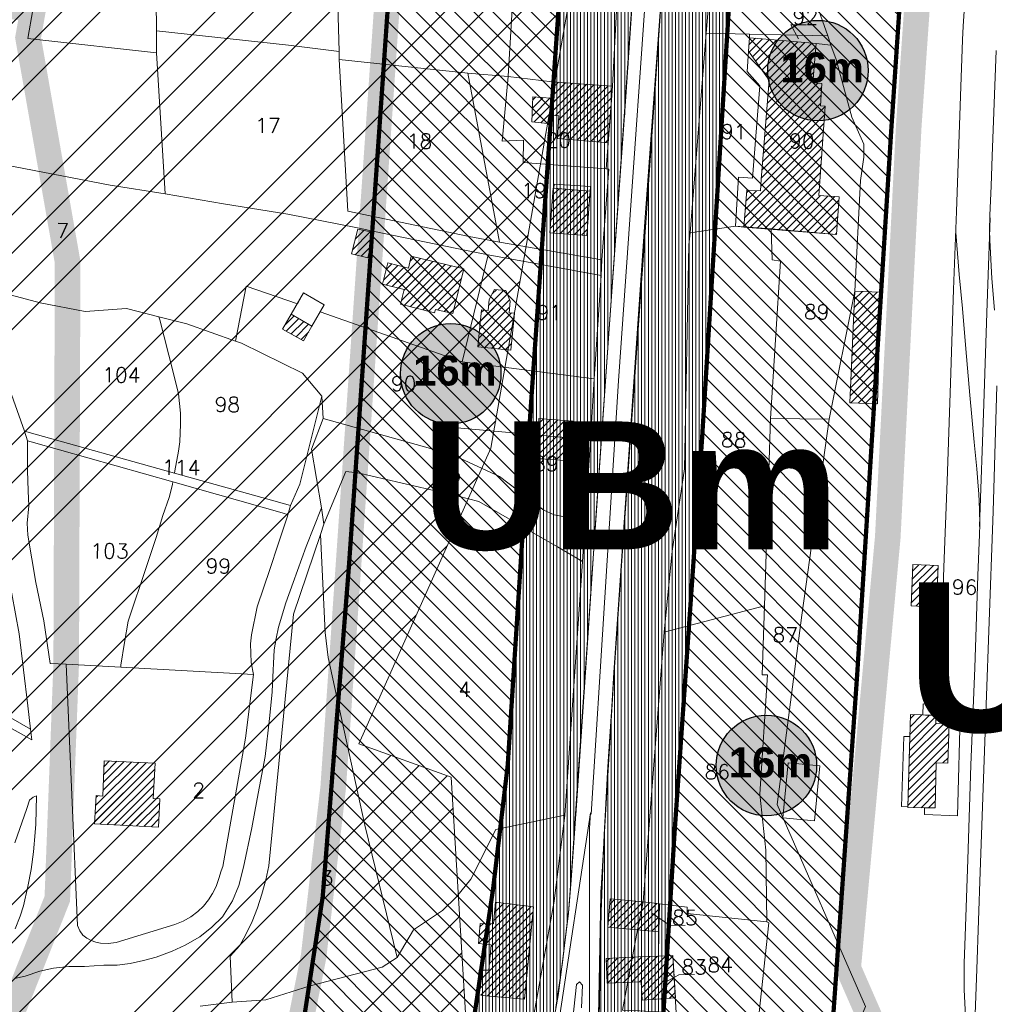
# Model space of a CAD drawing. Header units: metres. Extents: x 578835 to 593571, y 248557 to 255108.
# Tile 61 of 251: x 583102 to 583330, y 249711 to 249942. Entities that reach past the tile are written whole.
import ezdxf

# ---------------------------------------------------------------- set-up
doc = ezdxf.new("R2010")
doc.units = ezdxf.units.M
for name, pattern in [('CACHEX2', [0.75, 0.5, -0.25]), ('CONTINU', [0]), ('DASHDOT', [1, 0.5, -0.25, 0, -0.25]), ('SOLID_LINE', [0])]:
    doc.linetypes.add(name, pattern=pattern)
for name, color, linetype, lineweight in [('01_PLU implantation gabaritaire', 22, 'CONTINU', 30), ('01_PLU_EVP', 104, 'Continuous', 0), ('02_Modif_POS-Implantations obligées', 24, 'DASHDOT', 0), ('Cad-BATIMENT_BATI_LEGER13', 7, 'SOLID_LINE', 0), ('Cad-BATIMENT_BATI_PRIVE12', 7, 'SOLID_LINE', 0), ('Cad-BATIMENT_BATI_PRIVE12_HACH', 7, 'SOLID_LINE', 0), ('Cad-PARCELLAIRE_PARCELLE1', 250, 'SOLID_LINE', 0), ('Cad-RESEAU_ROUT_AXE_DE_VOIE26', 255, 'SOLID_LINE', 0), ('Cad-RESEAU_ROUT_LIMITE_DE_VOIE_P23', 8, 'SOLID_LINE', 0), ('Cad-SITE_PARTIC_FERROVIAIRE40', 251, 'SOLID_LINE', 0), ('Cad-TOPONYMIE_DETAIL_PARCELLAIR181', 7, 'SOLID_LINE', 0), ('Cad-TOPONYMIE_NUMERO_DE_PARCELL182', 250, 'SOLID_LINE', 0), ('PLU', 7, 'CACHEX2', 5), ('PPRIF - contour', 10, 'Continuous', 9)]:
    doc.layers.add(name, color=color, linetype=linetype, lineweight=lineweight)
doc.layers.add('PLU nom', color=7, linetype='Continuous')
doc.styles.add('00001', font='arial.ttf', dxfattribs={"height": 50})
doc.styles.get("Standard").update_dxf_attribs({"font": 'arialbd_0.ttf', "height": 50})
doc.styles.add('TEXTSTYLE_45_11', font='txt.shx', dxfattribs={"oblique": 50})

msp = doc.modelspace()

# ---------------------------------------------------------------- hatches: boundary and pattern name
at = {"layer": '01_PLU implantation gabaritaire', "lineweight": 0, "ltscale": 0.4}
h = msp.add_hatch(dxfattribs=at)
h.set_pattern_fill('ANSI31', color=256, angle=90, style=0)
h.paths.add_polyline_path([(583221.89, 250441.93), (583262.93, 250441.37), (583237.44, 250079.48), (583221.42, 249849.89), (583216.12, 249767.51), (583212.68, 249738.43), (583206.33, 249695.34), (583190.73, 249656.21), (583164, 249602.47), (583128.06, 249620.2), (583151.53, 249667.78), (583168.02, 249705.77), (583172.76, 249736.67), (583178.86, 249813.5), (583190.14, 249975.57), (583205.96, 250198.67), (583218.51, 250390.38)])
h = msp.add_hatch(dxfattribs=at)
h.set_pattern_fill('ANSI31', color=256, angle=90, style=0)
h.paths.add_polyline_path([(583255.49, 249636.72), (583294.71, 249641.08), (583293.78, 249651.04), (583290.95, 249687.88), (583298.05, 249789.16), (583306, 249916.25), (583315.37, 250055.57), (583330.12, 250260.46), (583343.09, 250433.53), (583302.8, 250435.87), (583289.28, 250248.51), (583277.24, 250088.76), (583268.13, 249947.91), (583261.65, 249843.74), (583255.19, 249751.23), (583251.63, 249693.47), (583251.34, 249680.25), (583254.28, 249643.54)])
at = {"layer": '01_PLU implantation gabaritaire', "linetype": 'Continuous', "lineweight": 30, "true_color": 0xffffff}
h = msp.add_hatch(color=7, dxfattribs=at)
edge = h.paths.add_edge_path()
edge.add_arc((583288.83, 249930.28), 11.78, 0, 360)
h = msp.add_hatch(color=7, dxfattribs=at)
edge = h.paths.add_edge_path()
edge.add_arc((583202.76, 249859.25), 11.78, 0, 360)
h = msp.add_hatch(color=7, dxfattribs=at)
edge = h.paths.add_edge_path()
edge.add_arc((583276.74, 249767.43), 11.78, 0, 360)
at = {"layer": '01_PLU_EVP', "ltscale": 0.4}
h = msp.add_hatch(dxfattribs=at)
h.set_pattern_fill('ANSI31', color=256, scale=0.25, angle=45, style=0)
h.paths.add_polyline_path([(583286.6, 250436.83), (583303.01, 250436.06), (583294.32, 250317.1), (583287.56, 250223.33), (583280.42, 250126.14), (583273.27, 250027.36), (583268.44, 249956.24), (583263.4, 249868.36), (583260.7, 249831.45), (583257.42, 249785.72), (583252.2, 249705.5), (583251.24, 249683.89), (583253.95, 249643.83), (583255.49, 249636.88), (583240.82, 249635.15), (583237.92, 249668.14), (583237.15, 249696.51), (583237.91, 249737.17), (583241, 249789.27), (583248.34, 249895.92), (583259.15, 250043.49), (583263.4, 250113.32), (583270.93, 250173.72), (583273.05, 250208.21), (583272.08, 250224.8), (583277.29, 250305.07), (583284.44, 250411.35)])
h = msp.add_hatch(dxfattribs=at)
h.set_pattern_fill('ANSI31', color=256, scale=0.25, angle=45, style=0)
h.paths.add_polyline_path([(583235.71, 250054.67), (583241.36, 250053.42), (583247.01, 250050.8), (583252.24, 250046.94), (583249, 250001.03), (583243.76, 249923.03), (583239.79, 249868.68), (583235.59, 249808.17), (583232.56, 249764.28), (583231.3, 249745.67), (583230.35, 249732.84), (583228.05, 249714.02), (583225.64, 249700.74), (583220.94, 249684.95), (583213.82, 249665.09), (583204.61, 249642.24), (583196.76, 249626.14), (583184.19, 249603.28), (583179.59, 249595.54), (583164, 249603.07), (583186.18, 249646.25), (583191.83, 249658.78), (583206.16, 249695.9), (583214.96, 249755.69), (583221.03, 249840.79), (583226.17, 249920.76), (583231.19, 249991.53), (583235.69, 250052.59)])
at = {"layer": 'Cad-BATIMENT_BATI_PRIVE12_HACH', "ltscale": 0.4}
h = msp.add_hatch(dxfattribs=at)
h.set_pattern_fill('ANSI31', color=256, scale=0.4, style=0)
h.paths.add_polyline_path([(583289.45, 249922), (583289.76, 249927.26), (583287.59, 249927.42), (583288.21, 249933.94), (583288.4, 249936.63), (583280.5, 249937.31), (583272.78, 249938), (583272.54, 249934.86), (583277.4, 249928.02), (583275.55, 249904.79), (583275.36, 249902.1), (583272.13, 249902.27), (583271.45, 249893.63), (583293.2, 249891.88), (583293.77, 249900.73), (583289.06, 249901.02), (583290.53, 249921.98)])
h = msp.add_hatch(dxfattribs=at)
h.set_pattern_fill('ANSI31', color=256, scale=0.4, style=0)
h.paths.add_polyline_path([(583239.7, 249913.4), (583240.67, 249926.63), (583226.56, 249927.68), (583226.21, 249923.86), (583221.99, 249924.18), (583221.81, 249918.26), (583225.56, 249917.9), (583225.81, 249919.92), (583228.13, 249919.68), (583227.75, 249914.4)])
h = msp.add_hatch(dxfattribs=at)
h.set_pattern_fill('ANSI31', color=256, scale=0.4, style=0)
h.paths.add_polyline_path([(583234.67, 249891.68), (583235.46, 249902.01), (583226.74, 249902.73), (583225.97, 249892.29)])
h = msp.add_hatch(dxfattribs=at)
h.set_pattern_fill('ANSI31', color=256, scale=0.4, style=0)
h.paths.add_polyline_path([(583183.33, 249886.4), (583184.73, 249892.31), (583180.96, 249893.11), (583179.54, 249887.31)])
h = msp.add_hatch(dxfattribs=at)
h.set_pattern_fill('ANSI31', color=256, scale=0.4, style=0)
h.paths.add_polyline_path([(583203.22, 249873.34), (583205.81, 249883.82), (583193.52, 249886.8), (583192.85, 249883.96), (583188.04, 249885.23), (583186.81, 249880.23), (583191.87, 249878.97), (583191, 249875.56), (583199, 249873.55), (583199.18, 249874.34)])
h = msp.add_hatch(dxfattribs=at)
h.set_pattern_fill('ANSI31', color=256, scale=0.4, style=0)
h.paths.add_polyline_path([(583216.88, 249864.79), (583217.72, 249873.44), (583216.48, 249873.56), (583216.66, 249876.25), (583215.71, 249878.73), (583213.05, 249878.96), (583211.77, 249876.62), (583211.57, 249874.04), (583209.99, 249874.24), (583209.14, 249865.59)])
h = msp.add_hatch(dxfattribs=at)
h.set_pattern_fill('ANSI31', color=256, scale=0.4, style=0)
h.paths.add_polyline_path([(583303.48, 249878.36), (583297.44, 249878.63), (583296.32, 249852.46), (583302.77, 249852.22)])
h = msp.add_hatch(dxfattribs=at)
h.set_pattern_fill('ANSI31', color=256, scale=0.4, style=0)
h.paths.add_polyline_path([(583168.29, 249866.97), (583170.24, 249870.37), (583165.38, 249873.2), (583163.36, 249869.69)])
h = msp.add_hatch(dxfattribs=at)
h.set_pattern_fill('ANSI31', color=256, scale=0.4, style=0)
h.paths.add_polyline_path([(583223.15, 249844.91), (583223.49, 249844.82), (583231.05, 249844.12), (583231.37, 249848.16), (583223.41, 249848.72)])
h = msp.add_hatch(dxfattribs=at)
h.set_pattern_fill('ANSI31', color=256, scale=0.4, style=0)
h.paths.add_polyline_path([(583223.49, 249844.82), (583223.15, 249844.91), (583222.7, 249839.41), (583230.75, 249838.85), (583231.05, 249844.12)])
h = msp.add_hatch(dxfattribs=at)
h.set_pattern_fill('ANSI31', color=256, scale=0.4, style=0)
h.paths.add_polyline_path([(583316.98, 249814.28), (583311.03, 249814.56), (583310.68, 249804.84), (583316.64, 249804.55)])
h = msp.add_hatch(dxfattribs=at)
h.set_pattern_fill('ANSI31', color=256, scale=0.4, style=0)
h.paths.add_polyline_path([(583310.5, 249779.4), (583309.92, 249757.62), (583316.28, 249757.48), (583316.55, 249768.09), (583319.28, 249767.99), (583319.58, 249777.26), (583316.44, 249777.34), (583316.53, 249779.24), (583314.05, 249779.26), (583313.39, 249779.31)])
h = msp.add_hatch(dxfattribs=at)
h.set_pattern_fill('ANSI31', color=256, scale=0.4, style=0)
h.paths.add_polyline_path([(583133.04, 249759.7), (583133.51, 249767.99), (583121.58, 249768.56), (583121.2, 249760.27), (583119.63, 249760.37), (583119.27, 249753.76), (583134.26, 249753), (583134.61, 249759.61)])
h = msp.add_hatch(dxfattribs=at)
h.set_pattern_fill('ANSI31', color=256, scale=0.4, style=0)
h.paths.add_polyline_path([(583222.15, 249734.35), (583213.24, 249735.4), (583212.75, 249730.34), (583209.69, 249730.42), (583209.26, 249725.71), (583212.26, 249725.4), (583211.68, 249719.44), (583209.45, 249719.47), (583208.86, 249713.74), (583211.03, 249713.48), (583220.08, 249712.67)])
h = msp.add_hatch(dxfattribs=at)
h.set_pattern_fill('ANSI31', color=256, scale=0.4, style=0)
h.paths.add_polyline_path([(583239.61, 249729.57), (583251.5, 249728.45), (583251.69, 249735.04), (583247.86, 249735.5), (583240.14, 249736.19)])
h = msp.add_hatch(dxfattribs=at)
h.set_pattern_fill('ANSI31', color=256, scale=0.4, style=0)
h.paths.add_polyline_path([(583239.4, 249716.4), (583247.36, 249716.73), (583247.64, 249712.41), (583255.43, 249712.95), (583254.84, 249722.93), (583251.48, 249722.76), (583246.79, 249722.59), (583239.16, 249722.17)])
at = {"layer": 'PPRIF - contour', "lineweight": 15}
h = msp.add_hatch(dxfattribs=at)
h.set_pattern_fill('ANSI34', color=30, scale=2, style=0)
h.paths.add_polyline_path([(583168.56, 249236.59), (583178.02, 249273.37), (583184.15, 249314.36), (583186.86, 249348.54), (583183.82, 249412.65), (583188.31, 249497.75), (583209.56, 249638.59), (583209.57, 249654.16), (583202.87, 249764.69), (583181.22, 249772.54), (583212.18, 249841.81), (583235.33, 249974.64), (583193.51, 249985.09), (583186.04, 250045.54), (583188.28, 250067.18), (583195.8, 250078.07), (583245.78, 250078.37), (583251.01, 250132.85), (583194.25, 250138.82), (583209.94, 250168.32), (583209.19, 250188.47), (583208.21, 250203.8), (583217.43, 250267.61), (583213.64, 250277.41), (583256.98, 250284.74), (583262.34, 250350.34), (583266.18, 250436.39), (583274.5, 250436.7), (583214.43, 250499.33), (583184.56, 250537.39), (583218.91, 250547.09), (583241.07, 250552.07), (583269.68, 250547.09), (583271.18, 250569.48), (583274.91, 250580.67), (583286.48, 250597.77), (583293.66, 250716.62), (583278.73, 250731.44), (583193.67, 250750.25), (583156.78, 250759.28), (583135.71, 250831.5), (583141.39, 250856.49), (583145.69, 250864.01), (583161.1, 250891.6), (583169.34, 250905.21), (583172.57, 250920.26), (583171.49, 250936.38), (583169.31, 250950.6), (583181.85, 251003.26), (583206.95, 251084.03), (583216.62, 251114.12), (583232.39, 251161.77), (583245.29, 251209.41), (583234.54, 251210.94), (583234.1, 251288.09), (583244.66, 251288.39), (583237.9, 251328.73), (583229.54, 251356.01), (583200.13, 251357.42), (583190.46, 251371.39), (583189.74, 251379.63), (583190.1, 251406.14), (583244.22, 251415.82), (583256.04, 251419.04), (583270.74, 251430.86), (583295.47, 251440.89), (583325.21, 251451.64), (583340.94, 251464.43), (583366, 251457.91), (583398.59, 251444.88), (583422.15, 251436.37), (583417.63, 251462.92), (583418.14, 251495.99), (583409.11, 251546.1), (583400.09, 251585.18), (583359.99, 251579.17), (583344.95, 251609.23), (583333.92, 251624.76), (583325.9, 251633.28), (583319.39, 251648.31), (583296.33, 251649.31), (583292.32, 251666.85), (583282.01, 251764.42), (583240.65, 251790.03), (583212.78, 251805.76), (583221.32, 251831.82), (583251.44, 251830.48), (583273.02, 251828.23), (583262.67, 251903.93), (583199.69, 251895.44), (583192.95, 251945.32), (583256.33, 251954.31), (583243.74, 252050.47), (583214.52, 252068.27), (583208.68, 252073.66), (583201.93, 252137.92), (583178.11, 252135.22), (583183.95, 252176.12), (583226.69, 252181.65), (583216.8, 252253.1), (583210.96, 252307.92), (583193.36, 252422.33), (583178.97, 252519.84), (583167.73, 252607.66), (583178.52, 252614.4), (583188.29, 252625.39), (583184.93, 252642.05), (583192.13, 252639.75), (583210.89, 252641.9), (583205.05, 252676.95), (583200.1, 252708.47), (583205.05, 252708.02), (583194.96, 252797.38), (583191.02, 252799.28), (583173.51, 252800.6), (583168.08, 252797.59), (583165.67, 252793.82), (583165.69, 252787.69), (583073.05, 252815.41), (583065.66, 252814.13), (583065.94, 252812.7), (583046.85, 252808.33), (583047.04, 252816.04), (582997.15, 252812.42), (582995.86, 252782.45), (582980.16, 252787.72), (582949.89, 252804.92), (582947.27, 252800.69), (582935.19, 252777.61), (582924.38, 252768.8), (582917.32, 252760.63), (582910.91, 252748.5), (582903.76, 252736.42), (582880, 252724.86), (582817.58, 252706.15), (582782.59, 252696.37), (582747.69, 252696.56), (582653.19, 252726.32), (582583.51, 252736.7), (582547.53, 252745.89), (582391.95, 252693.83), (582342.71, 252696.56), (582258, 252701.11), (582228.89, 252730.03), (582194.3, 252754.65), (582137.15, 252749.12), (582028.37, 252701.22), (581997.03, 252701.83), (581923.09, 252643.99), (581895.44, 252653.82), (581782.97, 252699.88), (581749.17, 252724.45), (581694.48, 252730.59), (581626.87, 252779.73), (581623.69, 252832.13), (581568.99, 252867.14), (581549.94, 252902.76), (581520.9, 252875.84), (581488.95, 252861.1), (581415.1, 252871.66), (581333.97, 252861.22), (581285.87, 252845.9), (581226.26, 252859.41), (581213.27, 252848.96), (581176.79, 252829.19), (581135.62, 252832.26), (581093.83, 252851.3), (581026.18, 252865.71), (580894.22, 252859.98), (580764.18, 252821.75), (580666.25, 252837.89), (580606.97, 252807.31), (580553.37, 252825.96), (580518.38, 252831.19), (580426.24, 252844.58), (580314.78, 252864.48), (580232.54, 252861.61), (580193.34, 252877.86), (579737.68, 252731.06), (579339.29, 252594.91), (579467.34, 252529.95), (579492.26, 252526.53), (579537.88, 252506.87), (579628.29, 252501.98), (579673.34, 252488.27), (579756.55, 252421.24), (579801.62, 252412.32), (579849.52, 252376.66), (579890.09, 252373.24), (579954.11, 252362.98), (580003.08, 252331.22), (580020.69, 252319.86), (580037.79, 252307.65), (580048.55, 252295.44), (580067.12, 252269.55), (580095.49, 252178.46), (580127.66, 252086.63), (580157.22, 252011.67), (580209.32, 251928.46), (580208.41, 251858.24), (580196.24, 251818.11), (580206.29, 251790.3), (580227.07, 251716.54), (580274.53, 251673.98), (580324.82, 251599.61), (580345.2, 251567.99), (580352.27, 251548.44), (580380.56, 251474.57), (580498.13, 251465.11), (580632.34, 251425.65), (580688.87, 251403.81), (580903, 251328.66), (581057.22, 251304.45), (581128.89, 251277.45), (581306.24, 251176.53), (581363.6, 251156.15), (581418.4, 251079.72), (581465.72, 250967.17), (581546.02, 250830.88), (581604.72, 250760.44), (581621.29, 250710.76), (581635.31, 250677.64), (581677.37, 250643.25), (581761.5, 250538.8), (581878.03, 250481.58), (581978.36, 250416.05), (582083.64, 250336.15), (582132.06, 250252.96), (582193.12, 250147.32), (582211.34, 250118.18), (582217.79, 250080.35), (582244.22, 249930.09), (582252.92, 249788.8), (582279.87, 249720.73), (582264.14, 249693.23), (582229.1, 249576.98), (582243.69, 249504.21), (582236.53, 249458.37), (582233.12, 249417.21), (582207.89, 249404.14), (582210.7, 249314.66), (582282.52, 249136.36), (582365.79, 249069.63), (582329.51, 248868.66), (582370.33, 248802.93), (582389.99, 248830.88), (582435.35, 248829.37), (582475.81, 248930.64), (582488.18, 248933.83), (582505.04, 248934.94), (582536.56, 248931.03), (582545.58, 248873.46), (582547.73, 248837.81), (582559.27, 248733.3), (582660.26, 248731.96), (582707.75, 248722.61), (582711.09, 248844.25), (582713.77, 248853.61), (582730.11, 248933.31), (582770.57, 249048.63), (582781.22, 249070.77), (582782.86, 249074.05), (582786.69, 249073.51), (582794.34, 249066.4), (582795.98, 249060.39), (582802, 249037.44), (582837.54, 249029.24), (582847.92, 249019.4), (582859.41, 249022.68), (582870.89, 249021.59), (582882.91, 249029.79), (582897.68, 249024.87), (582894.41, 249004.61), (582898.78, 248991.5), (582903.16, 248984.94), (582914.71, 248986.01), (582980.86, 249040.12), (583036.72, 249107.47), (583089.79, 249152.85), (583096.96, 249144.66), (583169.29, 249123.72), (583150.9, 249178.85), (583158.77, 249200.15)])

# ---------------------------------------------------------------- linework, layer by layer
at = {"layer": '01_PLU implantation gabaritaire', "ltscale": 0.4, "const_width": 1}
for points in [[(583221.89, 250441.93), (583262.93, 250441.37), (583237.44, 250079.48), (583221.42, 249849.89), (583216.12, 249767.51), (583212.68, 249738.43), (583206.33, 249695.34), (583190.73, 249656.21), (583164, 249602.47), (583128.06, 249620.2), (583151.53, 249667.78), (583168.02, 249705.77), (583172.76, 249736.67), (583178.86, 249813.5), (583190.14, 249975.57), (583205.96, 250198.67), (583218.51, 250390.38)], [(583255.49, 249636.72), (583294.71, 249641.08), (583293.78, 249651.04), (583290.95, 249687.88), (583298.05, 249789.16), (583306, 249916.25), (583315.37, 250055.57), (583330.12, 250260.46), (583343.09, 250433.53), (583302.77, 250435.96), (583289.28, 250248.51), (583277.24, 250088.76), (583268.13, 249947.91), (583261.65, 249843.74), (583255.19, 249751.23), (583251.63, 249693.47), (583251.34, 249680.25), (583254.28, 249643.54)]]:
    msp.add_lwpolyline(points, close=True, dxfattribs=at)
at = {"layer": '01_PLU implantation gabaritaire', "lineweight": 0, "ltscale": 0.4}
msp.add_lwpolyline([(583302.63, 250436.42), (583342.85, 250433.48), (583322.59, 250160.96), (583310.53, 249980.22), (583296.25, 249761.55), (583291.16, 249689.06), (583294.97, 249640.54), (583255.35, 249636.96), (583250.81, 249687.24), (583256, 249760.56), (583270.61, 249979.22), (583287.49, 250227.05), (583302.76, 250432.68)], close=True, dxfattribs=at)
at = {"layer": '01_PLU_EVP', "ltscale": 0.4}
for points in [[(583287.56, 250223.33), (583280.42, 250126.14), (583273.27, 250027.36), (583268.44, 249956.24), (583263.4, 249868.36), (583260.7, 249831.45), (583257.42, 249785.72), (583252.2, 249705.5), (583251.24, 249683.89), (583253.95, 249643.83), (583255.49, 249636.88), (583240.82, 249635.15), (583237.92, 249668.14), (583237.15, 249696.51), (583237.91, 249737.17), (583241, 249789.27), (583248.34, 249895.92), (583259.15, 250043.49), (583263.4, 250113.32), (583270.93, 250173.72)], [(583206.16, 249695.9), (583214.96, 249755.69), (583221.03, 249840.79), (583226.17, 249920.76), (583231.19, 249991.53), (583235.69, 250052.59), (583235.71, 250054.67), (583241.36, 250053.42), (583247.01, 250050.8), (583252.24, 250046.94), (583249, 250001.03), (583243.76, 249923.03), (583239.79, 249868.68), (583235.59, 249808.17), (583232.56, 249764.28), (583231.3, 249745.67), (583230.35, 249732.84), (583228.05, 249714.02), (583225.64, 249700.74)]]:
    msp.add_lwpolyline(points, dxfattribs=at)
at = {"layer": '02_Modif_POS-Implantations obligées', "linetype": 'Continuous', "lineweight": 30, "ltscale": 2}
for centre in [(583288.83, 249930.28), (583202.76, 249859.25), (583276.74, 249767.43)]:
    msp.add_circle(centre, 11.78, dxfattribs=at)
at = {"layer": 'Cad-BATIMENT_BATI_LEGER13'}
for points in [[(583275.55, 249904.79), (583277.4, 249928.02), (583272.54, 249934.86), (583272.21, 249930.04), (583275.2, 249926.72), (583273.47, 249905.06), (583270.23, 249905.35), (583269.54, 249893.82), (583271.45, 249893.63), (583272.13, 249902.27), (583275.36, 249902.1), (583275.55, 249904.79), (583275.55, 249904.79)], [(583275.55, 249904.79), (583277.4, 249928.02), (583272.54, 249934.86), (583272.21, 249930.04), (583275.2, 249926.72), (583273.47, 249905.06), (583270.23, 249905.35), (583269.54, 249893.82), (583271.45, 249893.63), (583272.13, 249902.27), (583275.36, 249902.1), (583275.55, 249904.79), (583275.55, 249904.79)], [(583235.46, 249902.01), (583235.53, 249903.13), (583227, 249903.64), (583226.91, 249902.74), (583235.46, 249902.01), (583235.46, 249902.01)], [(583235.46, 249902.01), (583235.53, 249903.13), (583227, 249903.64), (583226.91, 249902.74), (583235.46, 249902.01), (583235.46, 249902.01)], [(583170.24, 249870.37), (583173.12, 249875.41), (583168.26, 249878.23), (583165.38, 249873.2), (583170.24, 249870.37), (583170.24, 249870.37)], [(583170.24, 249870.37), (583173.12, 249875.41), (583168.26, 249878.23), (583165.38, 249873.2), (583170.24, 249870.37), (583170.24, 249870.37)], [(583321.54, 249755.68), (583322.25, 249781.72), (583313.5, 249781.88), (583313.39, 249779.31), (583314.05, 249779.26), (583316.53, 249779.24), (583316.44, 249777.34), (583319.58, 249777.26), (583319.28, 249767.99), (583316.55, 249768.09), (583316.28, 249757.48), (583313.8, 249757.5), (583313.77, 249755.93), (583321.54, 249755.68), (583321.54, 249755.68)], [(583321.54, 249755.68), (583322.25, 249781.72), (583313.5, 249781.88), (583313.39, 249779.31), (583314.05, 249779.26), (583316.53, 249779.24), (583316.44, 249777.34), (583319.58, 249777.26), (583319.28, 249767.99), (583316.55, 249768.09), (583316.28, 249757.48), (583313.8, 249757.5), (583313.77, 249755.93), (583321.54, 249755.68), (583321.54, 249755.68)], [(583309.91, 249757.73), (583310.34, 249774.27), (583308.94, 249774.26), (583308.42, 249757.82), (583309.91, 249757.73), (583309.91, 249757.73)], [(583309.91, 249757.73), (583310.34, 249774.27), (583308.94, 249774.26), (583308.42, 249757.82), (583309.91, 249757.73), (583309.91, 249757.73)], [(583288.01, 249754.45), (583289.24, 249767.38), (583281.83, 249768.1), (583280.6, 249755.17), (583288.01, 249754.45), (583288.01, 249754.45)], [(583288.01, 249754.45), (583289.24, 249767.38), (583281.83, 249768.1), (583280.6, 249755.17), (583288.01, 249754.45), (583288.01, 249754.45)]]:
    msp.add_lwpolyline(points, close=True, dxfattribs=at)
at = {"layer": 'Cad-BATIMENT_BATI_PRIVE12'}
for points in [[(583289.45, 249922), (583289.76, 249927.26), (583287.59, 249927.42), (583288.21, 249933.94), (583288.4, 249936.63), (583280.5, 249937.31), (583272.78, 249938), (583272.54, 249934.86), (583277.4, 249928.02), (583275.55, 249904.79), (583275.36, 249902.1), (583272.13, 249902.27), (583271.45, 249893.63), (583293.2, 249891.88), (583293.77, 249900.73), (583289.06, 249901.02), (583290.53, 249921.98), (583289.45, 249922), (583289.45, 249922)], [(583239.7, 249913.4), (583239.7, 249913.4), (583240.67, 249926.63), (583226.56, 249927.68), (583226.21, 249923.86), (583221.99, 249924.18), (583221.81, 249918.26), (583225.56, 249917.9), (583225.81, 249919.92), (583228.13, 249919.68), (583227.75, 249914.4), (583239.7, 249913.4), (583239.7, 249913.4)], [(583234.67, 249891.68), (583235.46, 249902.01), (583226.74, 249902.73), (583225.97, 249892.29), (583234.67, 249891.68), (583234.67, 249891.68)], [(583183.33, 249886.4), (583184.73, 249892.31), (583180.96, 249893.11), (583179.54, 249887.31), (583183.33, 249886.4), (583183.33, 249886.4)], [(583203.22, 249873.34), (583205.81, 249883.82), (583193.52, 249886.8), (583192.85, 249883.96), (583188.04, 249885.23), (583186.81, 249880.23), (583191.87, 249878.97), (583191, 249875.56), (583199, 249873.55), (583199.18, 249874.34), (583203.22, 249873.34), (583203.22, 249873.34)], [(583216.88, 249864.79), (583217.72, 249873.44), (583216.48, 249873.56), (583216.66, 249876.25), (583215.71, 249878.73), (583213.05, 249878.96), (583211.77, 249876.62), (583211.57, 249874.04), (583209.99, 249874.24), (583209.14, 249865.59), (583216.88, 249864.79), (583216.88, 249864.79)], [(583303.48, 249878.36), (583297.44, 249878.63), (583296.32, 249852.46), (583302.77, 249852.22), (583303.48, 249878.36), (583303.48, 249878.36)], [(583168.29, 249866.97), (583170.24, 249870.37), (583165.38, 249873.2), (583163.36, 249869.69), (583168.29, 249866.97), (583168.29, 249866.97)], [(583223.15, 249844.91), (583223.49, 249844.82), (583231.05, 249844.12), (583231.37, 249848.16), (583223.41, 249848.72), (583223.15, 249844.91), (583223.15, 249844.91)], [(583223.49, 249844.82), (583223.15, 249844.91), (583223.15, 249844.91), (583222.7, 249839.41), (583230.75, 249838.85), (583231.05, 249844.12), (583223.49, 249844.82), (583223.49, 249844.82)], [(583316.98, 249814.28), (583311.03, 249814.56), (583310.68, 249804.84), (583316.64, 249804.55), (583316.98, 249814.28), (583316.98, 249814.28)], [(583310.5, 249779.4), (583309.92, 249757.62), (583316.28, 249757.48), (583316.55, 249768.09), (583319.28, 249767.99), (583319.58, 249777.26), (583316.44, 249777.34), (583316.53, 249779.24), (583314.05, 249779.26), (583313.39, 249779.31), (583310.5, 249779.4), (583310.5, 249779.4)], [(583133.04, 249759.7), (583133.51, 249767.99), (583121.58, 249768.56), (583121.2, 249760.27), (583119.63, 249760.37), (583119.27, 249753.76), (583134.26, 249753), (583134.61, 249759.61), (583133.04, 249759.7), (583133.04, 249759.7)], [(583222.15, 249734.35), (583213.24, 249735.4), (583212.75, 249730.34), (583209.69, 249730.42), (583209.26, 249725.71), (583212.26, 249725.4), (583211.68, 249719.44), (583209.45, 249719.47), (583208.86, 249713.74), (583211.03, 249713.48), (583220.08, 249712.67), (583222.15, 249734.35), (583222.15, 249734.35)], [(583239.61, 249729.57), (583251.5, 249728.45), (583251.69, 249735.04), (583247.86, 249735.5), (583240.14, 249736.19), (583239.61, 249729.57), (583239.61, 249729.57)], [(583239.4, 249716.4), (583247.36, 249716.73), (583247.64, 249712.41), (583255.43, 249712.95), (583254.84, 249722.93), (583251.48, 249722.76), (583246.79, 249722.59), (583239.16, 249722.17), (583239.4, 249716.4), (583239.4, 249716.4)]]:
    msp.add_lwpolyline(points, close=True, dxfattribs=at)
at = {"layer": 'Cad-PARCELLAIRE_PARCELLE1'}
for points in [[(583176.58, 249934.77), (583176.65, 249932.88), (583206.76, 249929.71), (583216.23, 249928.94), (583226.56, 249927.68), (583240.67, 249926.63), (583241.85, 249948.91), (583226.91, 249951.12), (583191.59, 249956.54), (583186.17, 249977.93), (583175.36, 250020.62), (583172.33, 250002.53), (583167.39, 249972.69), (583175.74, 249964.58), (583176.58, 249934.77), (583176.58, 249934.77)], [(582992.71, 249938.73), (583019.19, 249927.67), (583031.45, 249925.02), (583035.38, 249924.23), (583036.73, 249924), (583048.82, 249920.34), (583064.98, 249916.33), (583073.01, 249913.99), (583095.73, 249908.64), (583122.95, 249903.44), (583135.82, 249901.39), (583133.81, 249934.44), (583105.76, 249937.56), (583103.68, 249937.84), (583104.85, 249944.51), (583095.19, 249945.6), (583054.3, 249950.66), (583034.38, 249953.02), (583036.53, 250010.38), (582990.91, 250012.6), (582991.06, 250007.93), (582992.43, 249955.87), (582992.71, 249938.73), (582992.71, 249938.73)], [(583133.39, 249977.99), (583133.67, 249953.94), (583133.79, 249939.57), (583164.75, 249936.24), (583176.58, 249934.77), (583175.74, 249964.58), (583167.39, 249972.69), (583166.56, 249963.93), (583155.7, 249963.69), (583147.9, 249983.99), (583133.35, 249983.45), (583133.39, 249977.99), (583133.39, 249977.99)], [(583108.51, 249978.82), (583111.07, 249978.69), (583121.23, 249978.43), (583133.39, 249977.99), (583133.67, 249953.94), (583133.79, 249939.57), (583133.81, 249934.44), (583105.76, 249937.56), (583103.68, 249937.84), (583104.85, 249944.51), (583108.25, 249961.06), (583111.12, 249962.31), (583110.22, 249965.25), (583108.51, 249978.82), (583108.51, 249978.82)], [(583286.5, 249951.52), (583263.85, 249954.09), (583262.63, 249939.05), (583272.79, 249938.79), (583291.13, 249938.42), (583286.5, 249951.52), (583286.5, 249951.52)], [(583133.81, 249934.44), (583135.82, 249901.39), (583149.54, 249899.08), (583164.58, 249896.65), (583180.93, 249893.44), (583184.88, 249892.55), (583206.44, 249888.1), (583211.56, 249887.08), (583238.01, 249882.26), (583238.2, 249885.96), (583214.19, 249890.09), (583207.07, 249891.39), (583178.62, 249897.38), (583176.65, 249932.88), (583176.58, 249934.77), (583164.75, 249936.24), (583133.79, 249939.57), (583133.81, 249934.44), (583133.81, 249934.44)], [(583269.54, 249893.82), (583270.23, 249905.35), (583273.47, 249905.06), (583275.2, 249926.72), (583272.21, 249930.04), (583272.54, 249934.86), (583272.78, 249938), (583272.79, 249938.79), (583262.63, 249939.05), (583258.86, 249892.26), (583269.54, 249893.82), (583269.54, 249893.82)], [(583269.54, 249893.82), (583270.23, 249905.35), (583273.47, 249905.06), (583275.2, 249926.72), (583272.21, 249930.04), (583272.54, 249934.86), (583272.78, 249938), (583280.5, 249937.31), (583288.4, 249936.63), (583288.21, 249933.94), (583287.59, 249927.42), (583289.76, 249927.26), (583289.45, 249922), (583290.53, 249921.98), (583289.06, 249901.02), (583293.77, 249900.73), (583293.2, 249891.88), (583269.54, 249893.82), (583269.54, 249893.82)], [(583291.88, 249936.25), (583288.4, 249936.63), (583280.5, 249937.31), (583272.78, 249938), (583272.79, 249938.79), (583291.13, 249938.42), (583291.88, 249936.25), (583291.88, 249936.25)], [(583291.44, 249848.59), (583297.44, 249878.63), (583298.83, 249904.51), (583299.6, 249910.03), (583299.6, 249913.04), (583296.76, 249919.37), (583294.84, 249926.58), (583293.08, 249932.9), (583291.88, 249936.25), (583288.4, 249936.63), (583288.21, 249933.94), (583287.59, 249927.42), (583289.76, 249927.26), (583289.45, 249922), (583290.53, 249921.98), (583289.06, 249901.02), (583293.77, 249900.73), (583293.2, 249891.88), (583277.84, 249893.17), (583278.11, 249885.94), (583280.03, 249885.66), (583277.74, 249848.79), (583291.44, 249848.59), (583291.44, 249848.59)], [(583176.65, 249932.88), (583178.62, 249897.38), (583207.07, 249891.39), (583214.19, 249890.09), (583206.76, 249929.71), (583176.65, 249932.88), (583176.65, 249932.88)], [(583206.76, 249929.71), (583214.19, 249890.09), (583238.2, 249885.96), (583239.81, 249907.17), (583239.23, 249907.23), (583219.73, 249908.72), (583219.79, 249913.96), (583214.85, 249913.78), (583216.23, 249928.94), (583206.76, 249929.71), (583206.76, 249929.71)], [(583240.67, 249926.63), (583240.36, 249922.36), (583239.23, 249907.23), (583219.73, 249908.72), (583219.79, 249913.96), (583214.85, 249913.78), (583216.23, 249928.94), (583226.56, 249927.68), (583240.67, 249926.63), (583240.67, 249926.63)], [(583277.84, 249893.17), (583278.11, 249885.94), (583280.03, 249885.66), (583277.74, 249848.79), (583276.89, 249824.42), (583276.3, 249804.86), (583252.81, 249798.67), (583254.7, 249817.67), (583257.54, 249836.97), (583258.6, 249889.45), (583258.86, 249892.26), (583269.54, 249893.82), (583277.84, 249893.17), (583277.84, 249893.17)], [(583211.56, 249887.08), (583205.48, 249862.05), (583236.4, 249858.06), (583238.01, 249882.26), (583211.56, 249887.08), (583211.56, 249887.08)], [(583102.86, 249845.81), (583097.69, 249860.31), (583096.57, 249864.89), (583096.29, 249866.21), (583092.71, 249879.51), (583106.53, 249875.87), (583117.09, 249873.85), (583126.76, 249874.55), (583134.35, 249872.62), (583134.57, 249871.85), (583137.74, 249859.64), (583138.99, 249854.51), (583139.45, 249849.97), (583139.41, 249847.4), (583139.27, 249843.26), (583138.95, 249841.12), (583138.1, 249836.48), (583137.99, 249835.91), (583103.45, 249845.63), (583102.86, 249845.81), (583102.86, 249845.81)], [(583152.3, 249866.87), (583153.74, 249866.43), (583168.02, 249859.37), (583172.52, 249853.96), (583172.87, 249848.75), (583199.97, 249841.19), (583201.64, 249846.79), (583223.49, 249844.82), (583231.46, 249844.16), (583235.53, 249843.83), (583236.4, 249858.06), (583205.48, 249862.05), (583172.18, 249873.77), (583173.12, 249875.41), (583168.26, 249878.23), (583166.83, 249875.66), (583154.86, 249879.79), (583152.3, 249866.87), (583152.3, 249866.87)], [(583137.99, 249835.91), (583138.1, 249836.48), (583138.95, 249841.12), (583139.27, 249843.26), (583139.41, 249847.4), (583139.45, 249849.97), (583138.99, 249854.51), (583137.74, 249859.64), (583134.57, 249871.85), (583134.35, 249872.62), (583140.92, 249870.94), (583152.3, 249866.87), (583153.74, 249866.43), (583168.02, 249859.37), (583172.52, 249853.96), (583167.38, 249833.35), (583165.24, 249828.37), (583164.65, 249828.55), (583137.99, 249835.91), (583137.99, 249835.91)], [(583173.03, 249824.01), (583178.19, 249836.37), (583181.02, 249836.05), (583204.48, 249830.54), (583209.37, 249829.27), (583227.81, 249818.66), (583233.62, 249815.24), (583234.33, 249825.66), (583229.46, 249825.71), (583227.03, 249826.17), (583224.62, 249827.31), (583214.23, 249835.13), (583202.83, 249840.43), (583199.97, 249841.19), (583172.87, 249848.75), (583170.16, 249841.6), (583172.46, 249827.86), (583173.03, 249824.01), (583173.03, 249824.01)], [(583276.86, 249730.78), (583277.29, 249730.6), (583274.76, 249706.65), (583292.76, 249693.54), (583299.95, 249710.97), (583279.28, 249758.29), (583285.05, 249802.7), (583291.44, 249848.59), (583277.74, 249848.79), (583276.89, 249824.42), (583276.3, 249804.86), (583275.75, 249788.66), (583276.99, 249788.65), (583275.19, 249760.74), (583276.62, 249747.6), (583276.86, 249730.78), (583276.86, 249730.78)], [(583137.66, 249833.88), (583104.47, 249843.26), (583103.54, 249843.52), (583102.86, 249845.81), (583103.45, 249845.63), (583137.99, 249835.91), (583164.65, 249828.55), (583165.24, 249828.37), (583164.6, 249826.2), (583163.84, 249826.48), (583137.66, 249833.88), (583137.66, 249833.88)], [(583199.97, 249841.19), (583202.83, 249840.43), (583214.23, 249835.13), (583224.62, 249827.31), (583227.03, 249826.17), (583229.46, 249825.71), (583234.33, 249825.66), (583235.53, 249843.83), (583231.46, 249844.16), (583223.49, 249844.82), (583201.64, 249846.79), (583199.97, 249841.19), (583199.97, 249841.19)], [(583125.44, 249790.51), (583112.6, 249791.22), (583108.88, 249791.35), (583107.39, 249801.37), (583105.56, 249810.36), (583103.65, 249821.45), (583103.5, 249824.23), (583103.91, 249828.27), (583103.77, 249831.84), (583103.54, 249836.61), (583103.54, 249843.52), (583104.47, 249843.26), (583137.66, 249833.88), (583137.54, 249833.31), (583136.81, 249830.24), (583135.26, 249825.99), (583133.72, 249820.84), (583131.48, 249814.08), (583127.18, 249801.24), (583126.28, 249796.26), (583125.48, 249790.95), (583125.44, 249790.51), (583125.44, 249790.51)], [(583190.24, 249722.44), (583182.62, 249753.47), (583174.06, 249792.77), (583173.34, 249798.62), (583172.24, 249821.6), (583173.03, 249824.01), (583178.19, 249836.37), (583181.02, 249836.05), (583204.48, 249830.54), (583209.37, 249829.27), (583227.81, 249818.66), (583233.62, 249815.24), (583229.51, 249755.82), (583213.3, 249752.46), (583207.5, 249740.83), (583204.14, 249736.65), (583200.86, 249733.48), (583194.07, 249728.9), (583190.24, 249722.44), (583190.24, 249722.44)], [(583137.66, 249833.88), (583163.84, 249826.48), (583164.6, 249826.2), (583164.4, 249825.64), (583162.22, 249819.1), (583160.46, 249813.6), (583157.41, 249804.65), (583156.07, 249798.08), (583155.83, 249795.93), (583156.02, 249791.6), (583156.51, 249788.75), (583125.44, 249790.51), (583125.48, 249790.95), (583126.28, 249796.26), (583127.18, 249801.24), (583131.48, 249814.08), (583133.72, 249820.84), (583135.26, 249825.99), (583136.81, 249830.24), (583137.54, 249833.31), (583137.66, 249833.88), (583137.66, 249833.88)], [(583089.95, 249831.58), (583092.7, 249828.24), (583096.51, 249820.98), (583099.05, 249812.38), (583101.62, 249798.33), (583103.69, 249781.45), (583104.31, 249775.93), (583064.82, 249798.6), (583066.74, 249802.33), (583069.05, 249806.31), (583071.67, 249809.54), (583082.28, 249819.67), (583085.48, 249826.74), (583089.95, 249831.58), (583089.95, 249831.58)], [(583190.24, 249722.44), (583182.62, 249753.47), (583174.06, 249792.77), (583173.34, 249798.62), (583172.24, 249821.6), (583165.89, 249802.9), (583160.17, 249743.91), (583159.45, 249740.61), (583158.49, 249737.3), (583157.44, 249734.09), (583156.22, 249730.87), (583154.74, 249727.85), (583153.31, 249725.27), (583151.05, 249722.75), (583151.53, 249711.97), (583159.4, 249712.52), (583169.84, 249715.84), (583186.72, 249720.15), (583190.24, 249722.44), (583190.24, 249722.44)], [(583097.51, 249777.47), (583064.07, 249796.75), (583042.85, 249808.92), (583042.34, 249809.22), (583043.26, 249810.97), (583043.86, 249810.68), (583064.82, 249798.6), (583104.31, 249775.93), (583104.6, 249773.49), (583097.51, 249777.47), (583097.51, 249777.47)], [(583276.3, 249804.86), (583275.75, 249788.66), (583276.99, 249788.65), (583275.19, 249760.74), (583276.62, 249747.6), (583276.86, 249730.78), (583258.15, 249732.79), (583258.19, 249734.24), (583247.86, 249735.5), (583252.81, 249798.67), (583276.3, 249804.86), (583276.3, 249804.86)], [(583154.7, 249773.88), (583156.51, 249788.75), (583125.44, 249790.51), (583112.6, 249791.22), (583115.32, 249729.91), (583115.83, 249728.72), (583116.58, 249727.67), (583117.46, 249726.97), (583118.5, 249726.39), (583119.6, 249726.03), (583120.7, 249725.79), (583122.51, 249725.71), (583124.39, 249725.99), (583138.14, 249730.14), (583140.05, 249730.97), (583141.86, 249732.01), (583143.49, 249733.26), (583144.79, 249734.49), (583145.99, 249735.93), (583146.93, 249737.45), (583147.78, 249739.09), (583148.38, 249740.92), (583148.97, 249742.75), (583149.37, 249743.78), (583154.7, 249773.88), (583154.7, 249773.88)], [(583251.5, 249728.45), (583251.69, 249735.04), (583247.86, 249735.5), (583246.51, 249728.92), (583251.5, 249728.45), (583251.5, 249728.45)], [(583251.5, 249728.45), (583251.69, 249735.04), (583258.19, 249734.24), (583258.15, 249732.79), (583276.86, 249730.78), (583277.29, 249730.6), (583274.76, 249706.65), (583255.63, 249709.51), (583254.84, 249722.93), (583251.48, 249722.76), (583251.5, 249728.45), (583251.5, 249728.45)], [(583247.03, 249709.91), (583243.05, 249710.13), (583246.51, 249728.92), (583251.5, 249728.45), (583251.48, 249722.76), (583254.84, 249722.93), (583255.63, 249709.51), (583247.03, 249709.91), (583247.03, 249709.91)]]:
    msp.add_lwpolyline(points, close=True, dxfattribs=at)
for points in [[(583299.95, 249710.97), (583279.28, 249758.29), (583285.05, 249802.7), (583291.44, 249848.59), (583297.44, 249878.63), (583298.83, 249904.51), (583299.6, 249910.03), (583299.6, 249913.04), (583296.76, 249919.37), (583294.84, 249926.58), (583293.08, 249932.9), (583291.88, 249936.25), (583291.13, 249938.42), (583286.5, 249951.52)], [(583095.73, 249908.64), (583122.95, 249903.44), (583135.82, 249901.39), (583149.54, 249899.08), (583164.58, 249896.65), (583180.93, 249893.44), (583184.88, 249892.55), (583206.44, 249888.1), (583211.56, 249887.08), (583205.48, 249862.05), (583172.18, 249873.77), (583173.12, 249875.41), (583168.26, 249878.23), (583166.83, 249875.66), (583154.86, 249879.79), (583152.3, 249866.87), (583140.92, 249870.94), (583134.35, 249872.62), (583126.76, 249874.55), (583117.09, 249873.85), (583106.53, 249875.87), (583092.71, 249879.51)], [(583097.69, 249860.31), (583102.86, 249845.81), (583103.54, 249843.52), (583103.54, 249836.61), (583103.77, 249831.84), (583103.91, 249828.27), (583103.5, 249824.23), (583103.65, 249821.45), (583105.56, 249810.36), (583107.39, 249801.37), (583108.88, 249791.35), (583112.6, 249791.22), (583115.32, 249729.91), (583115.83, 249728.72), (583116.58, 249727.67), (583117.46, 249726.97), (583118.5, 249726.39), (583119.6, 249726.03), (583120.7, 249725.79), (583122.51, 249725.71), (583124.39, 249725.99), (583138.14, 249730.14), (583140.05, 249730.97), (583141.86, 249732.01), (583143.49, 249733.26), (583144.79, 249734.49), (583145.99, 249735.93), (583146.93, 249737.45), (583147.78, 249739.09), (583148.38, 249740.92), (583148.97, 249742.75), (583149.37, 249743.78), (583154.7, 249773.88), (583156.51, 249788.75), (583156.02, 249791.6), (583155.83, 249795.93), (583156.07, 249798.08), (583157.41, 249804.65), (583160.46, 249813.6), (583162.22, 249819.1), (583164.4, 249825.64), (583164.6, 249826.2), (583165.24, 249828.37), (583167.38, 249833.35), (583172.52, 249853.96), (583172.87, 249848.75), (583170.16, 249841.6), (583172.46, 249827.86), (583168.85, 249818.76), (583165.84, 249810.36), (583164.1, 249805.54), (583162.43, 249799.83), (583161.83, 249797.22), (583161.39, 249794.51), (583160.98, 249786.55), (583160.89, 249784.66), (583160.26, 249778.47), (583159.26, 249769.58), (583157.38, 249759.62), (583156.12, 249752.82), (583154.17, 249743.63), (583153.13, 249739.31), (583151.61, 249735.73), (583149.29, 249731.96), (583146.77, 249729.52), (583143.99, 249727.28), (583140.52, 249725.32), (583137.5, 249723.96), (583133.75, 249722.53), (583130.76, 249721.72), (583127.61, 249721.02), (583124.59, 249720.65), (583121.46, 249720.61), (583116.95, 249720.35), (583113.23, 249720.37), (583109.63, 249719.96), (583106.48, 249719.26), (583103.04, 249718.07), (583100.52, 249717.53)], [(583100.52, 249717.53), (583103.04, 249718.07), (583106.48, 249719.26), (583109.63, 249719.96), (583113.23, 249720.37), (583116.95, 249720.35), (583121.46, 249720.61), (583124.59, 249720.65), (583127.61, 249721.02), (583130.76, 249721.72), (583133.75, 249722.53), (583137.5, 249723.96), (583140.52, 249725.32), (583143.99, 249727.28), (583146.77, 249729.52), (583149.29, 249731.96), (583151.61, 249735.73), (583153.13, 249739.31), (583154.17, 249743.63), (583156.12, 249752.82), (583157.38, 249759.62), (583159.26, 249769.58), (583160.26, 249778.47), (583160.89, 249784.66), (583160.98, 249786.55), (583161.39, 249794.51), (583161.83, 249797.22), (583162.43, 249799.83), (583164.1, 249805.54), (583165.84, 249810.36), (583168.85, 249818.76), (583172.46, 249827.86), (583173.03, 249824.01), (583172.24, 249821.6), (583165.89, 249802.9), (583160.17, 249743.91), (583159.45, 249740.61), (583158.49, 249737.3), (583157.44, 249734.09), (583156.22, 249730.87), (583154.74, 249727.85), (583153.31, 249725.27), (583151.05, 249722.75), (583151.53, 249711.97), (583144.02, 249711.02)], [(583097.51, 249777.47), (583104.6, 249773.49), (583104.31, 249775.93), (583103.69, 249781.45), (583101.62, 249798.33)], [(583100.6, 249749.3), (583103.39, 249757.34), (583104.05, 249759.29), (583104.89, 249760.03), (583105.69, 249760.32), (583105.51, 249753.72), (583105.34, 249751.71), (583104.97, 249747.21), (583104.41, 249743.05), (583103.68, 249739.08), (583102.65, 249734.54), (583101.86, 249732.14), (583100.71, 249729.14)], [(583100.71, 249729.14), (583101.86, 249732.14), (583102.65, 249734.54), (583103.68, 249739.08), (583104.41, 249743.05), (583104.97, 249747.21), (583105.34, 249751.71), (583105.51, 249753.72), (583105.69, 249760.32), (583104.89, 249760.03), (583104.05, 249759.29), (583103.39, 249757.34), (583100.6, 249749.3)], [(583144.02, 249711.02), (583151.53, 249711.97), (583159.4, 249712.52), (583169.84, 249715.84), (583186.72, 249720.15), (583190.24, 249722.44), (583194.07, 249728.9), (583200.86, 249733.48), (583204.14, 249736.65), (583207.5, 249740.83), (583213.3, 249752.46), (583229.51, 249755.82), (583226.99, 249735.66), (583222.33, 249709.41)]]:
    msp.add_lwpolyline(points, dxfattribs=at)
at = {"layer": 'Cad-RESEAU_ROUT_AXE_DE_VOIE26'}
msp.add_line((583235.52, 249756.31), (583225.86, 249692.37), dxfattribs=at)
for points in [[(583282.84, 250436.76), (583280.74, 250407.33), (583274.09, 250312.83), (583268, 250229.32), (583267.41, 250211.32), (583265.26, 250174.01), (583262.28, 250137.21), (583256.12, 250058.15), (583251.09, 249985.5), (583242.11, 249857.62), (583235.68, 249756)], [(583282.84, 250436.76), (583280.74, 250407.33), (583274.09, 250312.83), (583268, 250229.32), (583267.41, 250211.32), (583265.26, 250174.01), (583262.28, 250137.21), (583256.12, 250058.15), (583251.09, 249985.5), (583242.11, 249857.62), (583235.68, 249756)], [(583383.06, 249349.67), (583367.13, 249366.77), (583332.87, 249400.8), (583303.79, 249432.41), (583277.33, 249469.39), (583265.46, 249491.67), (583252.91, 249528.38), (583243.95, 249585.53), (583239.03, 249632.53), (583236.47, 249651.02), (583235.32, 249666.47), (583235.27, 249752.77), (583235.52, 249756.31)]]:
    msp.add_lwpolyline(points, dxfattribs=at)
at = {"layer": 'Cad-RESEAU_ROUT_LIMITE_DE_VOIE_P23'}
msp.add_line((583216.21, 249928.96), (583217.66, 249952.49), dxfattribs=at)
for points in [[(583284.42, 250507.82), (583279.65, 250439.35), (583276.91, 250400.64), (583275.34, 250378.41), (583273.32, 250351.47), (583272.39, 250340.43), (583269.14, 250289.99), (583266.07, 250243.96), (583265.27, 250233.71), (583263.51, 250206.81), (583262.35, 250190.53), (583259.72, 250154.59), (583259.01, 250144.32), (583256.12, 250105.46), (583253.28, 250063.25), (583252.69, 250055.17), (583250.27, 250019.97), (583245.38, 249948.16), (583243.65, 249922.89), (583236.94, 249827.75), (583235.88, 249812.34), (583232.05, 249755.83)], [(583239.02, 249756.07), (583241.01, 249788.21), (583242.95, 249816.57), (583246.6, 249868.5), (583248.54, 249895.73), (583252.01, 249945.34), (583255.94, 250002.01), (583260.89, 250070.9), (583263.96, 250120.09), (583270.79, 250171.42), (583271.47, 250183), (583272.81, 250207.2), (583272.7, 250212.54), (583271.83, 250224.29), (583272.79, 250240.66), (583273.95, 250256.65), (583274.73, 250267.23), (583275.83, 250283.11), (583277.69, 250309.65), (583279.47, 250336.28), (583281.25, 250362.74), (583284.23, 250405.58), (583287.58, 250451.84), (583291.45, 250507.17)], [(583252.56, 250053.32), (583250.27, 250019.97), (583245.38, 249948.16), (583243.65, 249922.89), (583236.94, 249827.75), (583235.88, 249812.34), (583231.83, 249752.65), (583231.01, 249740.59), (583230.44, 249733.75), (583230.16, 249731.24), (583228.93, 249721.25), (583228.64, 249719.14), (583227.41, 249710.73)], [(583259.64, 250053.41), (583255.94, 250002.01), (583253.66, 249968.82), (583252.01, 249945.34), (583250.4, 249922.07), (583248.54, 249895.73), (583246.6, 249868.5), (583244.66, 249841.76), (583242.95, 249816.57), (583241.33, 249792.89), (583241.01, 249788.21), (583239.74, 249769.52), (583239.51, 249765.85), (583238.72, 249751.16), (583238.56, 249747.56), (583238.06, 249733.17), (583237.82, 249720.96), (583237.56, 249708.13)], [(583233.42, 249710.61), (583233.63, 249715.96), (583232.92, 249716.74), (583232.22, 249716.08), (583230.23, 249697.28)]]:
    msp.add_lwpolyline(points, dxfattribs=at)
at = {"layer": 'Cad-SITE_PARTIC_FERROVIAIRE40'}
for points in [[(583330.84, 249992.22), (583329.7, 249987.11), (583328.95, 249984.16), (583327.65, 249978.02), (583326.51, 249971.92), (583325.93, 249968.97), (583324.94, 249963.09), (583324.12, 249957.11), (583323.73, 249953.84), (583322.85, 249940.73), (583322.7, 249937.48), (583322.24, 249924.29), (583321.28, 249897.23), (583320.58, 249879.01), (583319.93, 249857), (583319.13, 249834.07), (583318.34, 249813.95), (583317.96, 249801.65), (583317.96, 249801.65)], [(583330.58, 249935.02), (583329.68, 249910.2), (583329.43, 249903.27), (583329.11, 249896.33), (583329.07, 249892.87), (583329.1, 249890.52), (583329.59, 249881.54), (583330.22, 249874.13)], [(583329.16, 249895.77), (583328.37, 249873.52), (583327.68, 249852.17), (583326.69, 249823.44), (583326.69, 249823.44)], [(583321.11, 249892.32), (583321.94, 249882.47), (583322.68, 249874.5), (583323.47, 249865.09), (583324.45, 249854.25), (583325.46, 249843.18), (583326.06, 249836.99), (583326.4, 249832.9), (583326.55, 249831.13), (583326.69, 249827.46), (583326.74, 249823.89), (583326.69, 249821.55), (583326.33, 249811.94), (583325.58, 249790.36), (583324.68, 249767.54), (583323.97, 249745.41), (583323.32, 249727.41), (583323.11, 249721.15), (583323.13, 249716.92), (583323.13, 249714.91), (583323.45, 249707.02)], [(583330.78, 249856.45), (583329.86, 249826.94), (583328.89, 249799), (583327.8, 249768.7), (583326.84, 249742.53), (583326.03, 249719.72), (583325.3, 249698.7)]]:
    msp.add_lwpolyline(points, dxfattribs=at)
at = {"layer": 'Cad-TOPONYMIE_DETAIL_PARCELLAIR181'}
for points in [[(583286.13, 249941.01), (583282.5, 249941.04), (583284.26, 249937.74), (583284.26, 249937.74)], [(583257.72, 249729.97), (583254.01, 249730), (583250.07, 249732.79), (583250.07, 249732.79)], [(583259.92, 249718.44), (583256.22, 249718.36), (583252.82, 249716.52), (583252.82, 249716.52)]]:
    msp.add_lwpolyline(points, dxfattribs=at)
at = {"layer": 'PLU', "ltscale": 2, "const_width": 6}
for points in [[(583221.95, 250442.07), (583175.22, 249762.3), (583170.63, 249722.7), (583166.88, 249703.94), (583127.67, 249620.16), (583179.36, 249594.91), (583201.46, 249634.09), (583240.25, 249634.51), (583295.3, 249641.59), (583303.23, 249641.82)], [(583360.23, 250149.4), (583337.27, 250148.01), (583331.63, 250114.88), (583319.37, 250050.53), (583319.37, 250050.53), (583310.1, 249917.09), (583305.19, 249820.9), (583295.91, 249719.98), (583307.37, 249693.76), (583297.47, 249566.6), (583296.36, 249545.65), (583305.19, 249542.34)]]:
    msp.add_lwpolyline(points, dxfattribs=at)
at = {"layer": 'PLU', "color": 7, "ltscale": 2, "const_width": 6}
msp.add_lwpolyline([(583036.49, 250072.99), (583036.61, 250010.61), (583034.41, 249953.24), (583104.91, 249944.73), (583103.71, 249938.01), (583112.98, 249885.38), (583112.65, 249791.45), (583110.56, 249736.2), (583100.05, 249709.75), (583096.75, 249668.02), (583044.03, 249615.23), (583063.51, 249597.09), (583006.97, 249530.43), (583006.97, 249530.43), (583006.97, 249530.43)], dxfattribs=at)
at = {"layer": 'PPRIF - contour', "flags": 128}
msp.add_lwpolyline([(583183.82, 249412.65), (583188.31, 249497.75), (583209.56, 249638.59), (583209.57, 249654.16), (583202.87, 249764.69), (583181.22, 249772.54), (583212.18, 249841.81), (583235.33, 249974.64), (583193.51, 249985.09), (583186.04, 250045.54), (583188.28, 250067.18), (583195.8, 250078.07), (583245.78, 250078.37), (583251.01, 250132.85), (583194.25, 250138.82), (583209.94, 250168.32)], dxfattribs=at)

# ---------------------------------------------------------------- texts
at = {"layer": '02_Modif_POS-Implantations obligées', "ltscale": 2, "char_height": 7, "width": 36.6046, "attachment_point": 1, "style": '00001'}
for insert in [(583280.03, 249934.53), (583193.96, 249863.49), (583267.94, 249771.68)]:
    msp.add_mtext('{\\fArial|b1|i0|c0|p34;16m}', dxfattribs=dict(at, insert=insert))
at = {"layer": 'Cad-TOPONYMIE_NUMERO_DE_PARCELL182', "style": 'TEXTSTYLE_45_11'}
for s, height, p in [('92', 3.491, (583282.9, 249941.13)), ('17', 3.491, (583156.89, 249915.69)), ('91', 3.491, (583266.1, 249914.26)), ('18', 3.491, (583192.44, 249912.02)), ('20', 3.491, (583224.95, 249912.28)), ('90', 3.491, (583282.04, 249912.08)), ('19', 3.491, (583219.26, 249900.43)), ('7', 3.49, (583110.3, 249891.01)), ('91', 3.491, (583222.85, 249871.86)), ('89', 3.491, (583285.54, 249872.02)), ('104', 3.491, (583121.07, 249857.25)), ('90', 3.491, (583188.73, 249855.2)), ('98', 3.491, (583147.42, 249850.3)), ('88', 3.491, (583266.1, 249842.02)), ('114', 3.491, (583135.09, 249835.56)), ('89', 3.491, (583222.04, 249836.45)), ('5', 3.49, (583202.22, 249833.91)), ('103', 3.491, (583118.29, 249815.99)), ('99', 3.491, (583145.3, 249812.45)), ('96', 3.491, (583320.19, 249807.52)), ('87', 3.491, (583278.16, 249796.32)), ('4', 3.49, (583204.52, 249783.56)), ('86', 3.491, (583262.24, 249764.23)), ('2', 3.49, (583142.18, 249759.9)), ('3', 3.49, (583172.25, 249739.34)), ('85', 3.491, (583254.63, 249730.04)), ('83', 3.491, (583256.82, 249718.52)), ('84', 3.491, (583262.92, 249719.03))]:
    msp.add_text(s, height=height, rotation=359.5887, dxfattribs=at).set_placement(p)
at = {"layer": 'PLU nom', "width": 195.3422, "attachment_point": 2}
for s, insert, char_height in [('UBm', (583244.93, 249848.07), 30), ('UIx', (583347.62, 249810.38), 35)]:
    msp.add_mtext(s, dxfattribs=dict(at, insert=insert, char_height=char_height))

doc.saveas('drawing.dxf')
